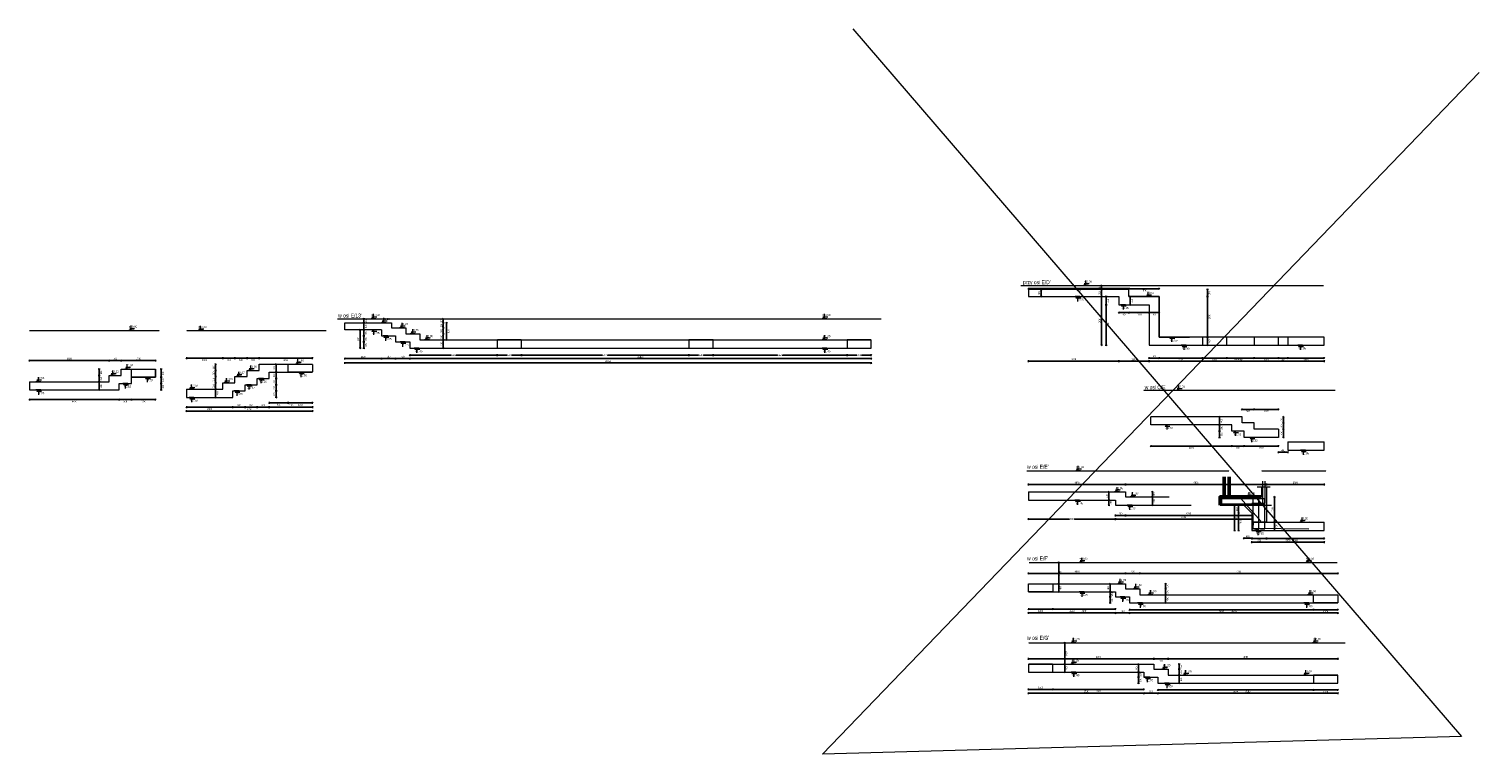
# Model space of a CAD drawing. Header units: millimetres. Extents: x -1893473 to 942156, y -534599 to 942944.
# Tile 2 of 16: x -264607 to -192906, y -301630 to -265744. Entities that reach past the tile are written whole.
import ezdxf
from ezdxf.enums import TextEntityAlignment as Align

# ---------------------------------------------------------------- set-up
doc = ezdxf.new("R2010")
doc.units = ezdxf.units.MM
doc.header["$LTSCALE"] = 0.2
doc.linetypes.add('HIDDEN', pattern=[9.525, 6.35, -3.175])
doc.layers.add('AutoCAD_Structural_Detailing_symbole graficzne', color=7, linetype='Continuous')
doc.layers.add('P-Linia1a', color=7, linetype='Continuous', lineweight=53, true_color=0x008ab8)
for name, color, linetype, lineweight in [('P-Linia4', 253, 'Continuous', 13), ('P-Opis fundamenty', 193, 'Continuous', 9), ('P-Przerywana', 13, 'HIDDEN', 18), ('P-Wymiar', 142, 'Continuous', 9)]:
    doc.layers.add(name, color=color, linetype=linetype, lineweight=lineweight)
doc.styles.add('ROMANS', font='arial.ttf', dxfattribs={"width": 0.7})
doc.styles.add('STYLE1', font='ARIALN.TTF')
doc.dimstyles.new('A50', dxfattribs={"dimscale": 50, "dimtxt": 1.75, "dimasz": 0.05, "dimexe": 0, "dimexo": 0, "dimgap": 1, "dimtad": 1, "dimdec": 0, "dimrnd": 1, "dimdsep": 46, "dimtxsty": 'ROMANS', "dimblk": '[[[[[[[[', "dimcen": 2, "dimdle": 2, "dimse1": 1, "dimse2": 1, "dimclrd": 256, "dimclrt": 1, "dimadec": 0, "dimazin": 0, "dimtfac": 1, "dimtdec": 0, "dimtix": 1, "dimtmove": 2, "dimatfit": 3, "dimldrblk": '[[[[[[[[', "dimfxl": 1, "dimtvp": 0.6, "dimtolj": 1, "dimlwd": -1, "dimarcsym": 0})

# ---------------------------------------------------------------- blocks, each defined once
blk = doc.blocks.new('[[[[[[[[')
at = {"layer": 'P-Wymiar'}
for p, q in [((-13, -13), (13, 13)), ((0, 0), (-5, 0)), ((0, 18), (0, -18))]:
    blk.add_line(p, q, dxfattribs=at)

msp = doc.modelspace()

# ---------------------------------------------------------------- linework, layer by layer
at = {"layer": 'AutoCAD_Structural_Detailing_symbole graficzne', "color": 1, "lineweight": 0}
for p, q in [((-212224.15967, -278441.22798), (-212464.15967, -278441.22798)), ((-212184.15967, -278361.22798), (-212424.15967, -278361.22798)), ((-212424.15967, -278361.22798), (-212344.15967, -278441.22798)), ((-212344.15967, -278441.22798), (-212344.15967, -278201.22798)), ((-209098.35722, -278911.22798), (-209338.35722, -278911.22798)), ((-209338.35722, -278911.22798), (-209258.35722, -278991.22798)), ((-209258.35722, -278991.22798), (-209258.35722, -278751.22798)), ((-212637.06847, -278991.22798), (-212877.06847, -278991.22798)), ((-212837.06847, -279071.22798), (-212757.06847, -278991.22798)), ((-212597.06847, -279071.22798), (-212837.06847, -279071.22798)), ((-212757.06847, -278991.22798), (-212757.06847, -279231.22798)), ((-210386.96601, -279391.22798), (-210626.96601, -279391.22798)), ((-210586.96601, -279471.22798), (-210506.96601, -279391.22798)), ((-210346.96601, -279471.22798), (-210586.96601, -279471.22798)), ((-210506.96601, -279391.22798), (-210506.96601, -279631.22798)), ((-209138.35722, -278991.22798), (-209378.35722, -278991.22798)), ((-247450.33039, -280085.17232), (-247690.33039, -280085.17232)), ((-247410.33039, -280005.17232), (-247650.33039, -280005.17232)), ((-247650.33039, -280005.17232), (-247570.33039, -280085.17232)), ((-247570.33039, -280085.17232), (-247570.33039, -279845.17232)), ((-246939.19202, -280285.17232), (-247179.19202, -280285.17232)), ((-246899.19202, -280205.17232), (-247139.19202, -280205.17232)), ((-247139.19202, -280205.17232), (-247059.19202, -280285.17232)), ((-247059.19202, -280285.17232), (-247059.19202, -280045.17232)), ((-246159.25484, -280535.17232), (-246159.25484, -280295.17232)), ((-225151.31733, -280085.17232), (-225391.31733, -280085.17232)), ((-225111.31733, -280005.17232), (-225351.31733, -280005.17232)), ((-225351.31733, -280005.17232), (-225271.31733, -280085.17232)), ((-225271.31733, -280085.17232), (-225271.31733, -279845.17232)), ((-259428.34147, -280661.85056), (-259668.34147, -280661.85056)), ((-259428.34147, -280661.85056), (-259668.34147, -280661.85056)), ((-259388.34147, -280581.85056), (-259628.34147, -280581.85056)), ((-259628.34147, -280581.85056), (-259548.34147, -280661.85056)), ((-259388.34147, -280581.85056), (-259628.34147, -280581.85056)), ((-259628.34147, -280581.85056), (-259548.34147, -280661.85056)), ((-259548.34147, -280661.85056), (-259548.34147, -280421.85056)), ((-259548.34147, -280661.85056), (-259548.34147, -280421.85056)), ((-256001.78541, -280675.62864), (-256241.78541, -280675.62864)), ((-256001.78541, -280675.62864), (-256241.78541, -280675.62864)), ((-255961.78541, -280595.62864), (-256201.78541, -280595.62864)), ((-256201.78541, -280595.62864), (-256121.78541, -280675.62864)), ((-255961.78541, -280595.62864), (-256201.78541, -280595.62864)), ((-256201.78541, -280595.62864), (-256121.78541, -280675.62864)), ((-256121.78541, -280675.62864), (-256121.78541, -280435.62864)), ((-256121.78541, -280675.62864), (-256121.78541, -280435.62864)), ((-247450.33039, -280635.17232), (-247690.33039, -280635.17232)), ((-247650.33039, -280715.17232), (-247570.33039, -280635.17232)), ((-247410.33039, -280715.17232), (-247650.33039, -280715.17232)), ((-247570.33039, -280635.17232), (-247570.33039, -280875.17232)), ((-246856.39735, -280935.17232), (-247096.39735, -280935.17232)), ((-247056.39735, -281015.17232), (-246976.39735, -280935.17232)), ((-246816.39735, -281015.17232), (-247056.39735, -281015.17232)), ((-246976.39735, -280935.17232), (-246976.39735, -281175.17232)), ((-246039.25484, -280535.17232), (-246279.25484, -280535.17232)), ((-245999.25484, -280455.17232), (-246239.25484, -280455.17232)), ((-246239.25484, -280455.17232), (-246159.25484, -280535.17232)), ((-245511.01379, -280835.17232), (-245751.01379, -280835.17232)), ((-245471.01379, -280755.17232), (-245711.01379, -280755.17232)), ((-245711.01379, -280755.17232), (-245631.01379, -280835.17232)), ((-245631.01379, -280835.17232), (-245631.01379, -280595.17232)), ((-244762.64953, -281055.17232), (-245002.64953, -281055.17232)), ((-245002.64953, -281055.17232), (-244922.64953, -281135.17232)), ((-244922.64953, -281135.17232), (-244922.64953, -280895.17232)), ((-225111.31733, -281055.17232), (-225351.31733, -281055.17232)), ((-225351.31733, -281055.17232), (-225271.31733, -281135.17232)), ((-225271.31733, -281135.17232), (-225271.31733, -280895.17232)), ((-207986.96601, -280991.22798), (-208226.96601, -280991.22798)), ((-208186.96601, -281071.22798), (-208106.96601, -280991.22798)), ((-208106.96601, -280991.22798), (-208106.96601, -281231.22798)), ((-246011.01379, -281235.17232), (-246251.01379, -281235.17232)), ((-246211.01379, -281315.17232), (-246131.01379, -281235.17232)), ((-245971.01379, -281315.17232), (-246211.01379, -281315.17232)), ((-246131.01379, -281235.17232), (-246131.01379, -281475.17232)), ((-245325.36985, -281535.17232), (-245565.36985, -281535.17232)), ((-245525.36985, -281615.17232), (-245445.36985, -281535.17232)), ((-245285.36985, -281615.17232), (-245525.36985, -281615.17232)), ((-245445.36985, -281535.17232), (-245445.36985, -281775.17232)), ((-244802.64953, -281135.17232), (-245042.64953, -281135.17232)), ((-225151.31733, -281135.17232), (-225391.31733, -281135.17232)), ((-225151.31733, -281535.17232), (-225391.31733, -281535.17232)), ((-225351.31733, -281615.17232), (-225271.31733, -281535.17232)), ((-225111.31733, -281615.17232), (-225351.31733, -281615.17232)), ((-225271.31733, -281535.17232), (-225271.31733, -281775.17232)), ((-207946.96601, -281071.22798), (-208186.96601, -281071.22798)), ((-207386.96601, -281391.22798), (-207626.96601, -281391.22798)), ((-207586.96601, -281471.22798), (-207506.96601, -281391.22798)), ((-207346.96601, -281471.22798), (-207586.96601, -281471.22798)), ((-207506.96601, -281391.22798), (-207506.96601, -281631.22798)), ((-201631.96601, -281391.22798), (-201871.96601, -281391.22798)), ((-201831.96601, -281471.22798), (-201751.96601, -281391.22798)), ((-201591.96601, -281471.22798), (-201831.96601, -281471.22798)), ((-201751.96601, -281391.22798), (-201751.96601, -281631.22798)), ((-259745.02725, -282581.85056), (-259745.02725, -282341.85056)), ((-253636.13085, -282639.72876), (-253636.13085, -282399.72876)), ((-251186.13085, -282329.72876), (-251426.13085, -282329.72876)), ((-251146.13085, -282249.72876), (-251386.13085, -282249.72876)), ((-251386.13085, -282249.72876), (-251306.13085, -282329.72876)), ((-251306.13085, -282329.72876), (-251306.13085, -282089.72876)), ((-264023.41293, -283211.85056), (-264263.41293, -283211.85056)), ((-263983.41293, -283131.85056), (-264223.41293, -283131.85056)), ((-264223.41293, -283131.85056), (-264143.41293, -283211.85056)), ((-264143.41293, -283211.85056), (-264143.41293, -282971.85056)), ((-260344.6777, -282891.85056), (-260584.6777, -282891.85056)), ((-260304.6777, -282811.85056), (-260544.6777, -282811.85056)), ((-260544.6777, -282811.85056), (-260464.6777, -282891.85056)), ((-260464.6777, -282891.85056), (-260464.6777, -282651.85056)), ((-259625.02725, -282581.85056), (-259865.02725, -282581.85056)), ((-259585.02725, -282501.85056), (-259825.02725, -282501.85056)), ((-259825.02725, -282501.85056), (-259745.02725, -282581.85056)), ((-258644.12992, -282981.85056), (-258884.12992, -282981.85056)), ((-258844.12992, -283061.85056), (-258764.12992, -282981.85056)), ((-258604.12992, -283061.85056), (-258844.12992, -283061.85056)), ((-258764.12992, -282981.85056), (-258764.12992, -283221.85056)), ((-254676.13085, -283179.72876), (-254916.13085, -283179.72876)), ((-254916.13085, -283179.72876), (-254836.13085, -283259.72876)), ((-254836.13085, -283259.72876), (-254836.13085, -283019.72876)), ((-254116.13085, -282949.72876), (-254356.13085, -282949.72876)), ((-254076.13085, -282869.72876), (-254316.13085, -282869.72876)), ((-254316.13085, -282869.72876), (-254236.13085, -282949.72876)), ((-254236.13085, -282949.72876), (-254236.13085, -282709.72876)), ((-253516.13085, -282639.72876), (-253756.13085, -282639.72876)), ((-253476.13085, -282559.72876), (-253716.13085, -282559.72876)), ((-253716.13085, -282559.72876), (-253636.13085, -282639.72876)), ((-253016.13085, -283039.72876), (-253256.13085, -283039.72876)), ((-253216.13085, -283119.72876), (-253136.13085, -283039.72876)), ((-252976.13085, -283119.72876), (-253216.13085, -283119.72876)), ((-253136.13085, -283039.72876), (-253136.13085, -283279.72876)), ((-251036.97766, -282729.72876), (-251276.97766, -282729.72876)), ((-251236.97766, -282809.72876), (-251156.97766, -282729.72876)), ((-250996.97766, -282809.72876), (-251236.97766, -282809.72876)), ((-251156.97766, -282729.72876), (-251156.97766, -282969.72876)), ((-264023.41293, -283611.85056), (-264263.41293, -283611.85056)), ((-264223.41293, -283691.85056), (-264143.41293, -283611.85056)), ((-263983.41293, -283691.85056), (-264223.41293, -283691.85056)), ((-264143.41293, -283611.85056), (-264143.41293, -283851.85056)), ((-259725.02725, -283291.85056), (-259965.02725, -283291.85056)), ((-259925.02725, -283371.85056), (-259845.02725, -283291.85056)), ((-259685.02725, -283371.85056), (-259925.02725, -283371.85056)), ((-259845.02725, -283291.85056), (-259845.02725, -283531.85056)), ((-256449.73834, -283579.72876), (-256689.73834, -283579.72876)), ((-256409.73834, -283499.72876), (-256649.73834, -283499.72876)), ((-256649.73834, -283499.72876), (-256569.73834, -283579.72876)), ((-256569.73834, -283579.72876), (-256569.73834, -283339.72876)), ((-254716.13085, -283259.72876), (-254956.13085, -283259.72876)), ((-254216.13085, -283659.72876), (-254456.13085, -283659.72876)), ((-254416.13085, -283739.72876), (-254336.13085, -283659.72876)), ((-254176.13085, -283739.72876), (-254416.13085, -283739.72876)), ((-254336.13085, -283659.72876), (-254336.13085, -283899.72876)), ((-253616.13085, -283349.72876), (-253856.13085, -283349.72876)), ((-253816.13085, -283429.72876), (-253736.13085, -283349.72876)), ((-253576.13085, -283429.72876), (-253816.13085, -283429.72876)), ((-253736.13085, -283349.72876), (-253736.13085, -283589.72876)), ((-207626.77139, -283635.94321), (-207866.77139, -283635.94321)), ((-207586.77139, -283555.94321), (-207826.77139, -283555.94321)), ((-207826.77139, -283555.94321), (-207746.77139, -283635.94321)), ((-207746.77139, -283635.94321), (-207746.77139, -283395.94321)), ((-256449.73834, -283979.72876), (-256689.73834, -283979.72876)), ((-256649.73834, -284059.72876), (-256569.73834, -283979.72876)), ((-256409.73834, -284059.72876), (-256649.73834, -284059.72876)), ((-256569.73834, -283979.72876), (-256569.73834, -284219.72876)), ((-208227.7719, -285335.94321), (-208467.7719, -285335.94321)), ((-208427.7719, -285415.94321), (-208347.7719, -285335.94321)), ((-208347.7719, -285335.94321), (-208347.7719, -285575.94321)), ((-208187.7719, -285415.94321), (-208427.7719, -285415.94321)), ((-204839.17043, -285645.94321), (-205079.17043, -285645.94321)), ((-205039.17043, -285725.94321), (-204959.17043, -285645.94321)), ((-204799.17043, -285725.94321), (-205039.17043, -285725.94321)), ((-204959.17043, -285645.94321), (-204959.17043, -285885.94321)), ((-204028.06913, -285955.94321), (-204268.06913, -285955.94321)), ((-204228.06913, -286035.94321), (-204148.06913, -285955.94321)), ((-203988.06913, -286035.94321), (-204228.06913, -286035.94321)), ((-204148.06913, -285955.94321), (-204148.06913, -286195.94321)), ((-201485.23176, -286585.94321), (-201725.23176, -286585.94321)), ((-201685.23176, -286665.94321), (-201605.23176, -286585.94321)), ((-201445.23176, -286665.94321), (-201685.23176, -286665.94321)), ((-201605.23176, -286585.94321), (-201605.23176, -286825.94321)), ((-212726.20662, -287608.78831), (-212726.20662, -287368.78831)), ((-212606.20662, -287608.78831), (-212846.20662, -287608.78831)), ((-212566.20662, -287528.78831), (-212806.20662, -287528.78831)), ((-212806.20662, -287528.78831), (-212726.20662, -287608.78831)), ((-210682.98884, -288658.78831), (-210922.98884, -288658.78831)), ((-210642.98884, -288578.78831), (-210882.98884, -288578.78831)), ((-210882.98884, -288578.78831), (-210802.98884, -288658.78831)), ((-210802.98884, -288658.78831), (-210802.98884, -288418.78831)), ((-209912.06345, -288908.78831), (-210152.06345, -288908.78831)), ((-209872.06345, -288828.78831), (-210112.06345, -288828.78831)), ((-210112.06345, -288828.78831), (-210032.06345, -288908.78831)), ((-210032.06345, -288908.78831), (-210032.06345, -288668.78831)), ((-204151.93903, -288908.78831), (-204391.93903, -288908.78831)), ((-204111.93903, -288828.78831), (-204351.93903, -288828.78831)), ((-204351.93903, -288828.78831), (-204271.93903, -288908.78831)), ((-204271.93903, -288908.78831), (-204271.93903, -288668.78831)), ((-212655.33152, -289058.78831), (-212895.33152, -289058.78831)), ((-212855.33152, -289138.78831), (-212775.33152, -289058.78831)), ((-212615.33152, -289138.78831), (-212855.33152, -289138.78831)), ((-212775.33152, -289058.78831), (-212775.33152, -289298.78831)), ((-210062.06345, -289308.78831), (-210302.06345, -289308.78831)), ((-210262.06345, -289388.78831), (-210182.06345, -289308.78831)), ((-210022.06345, -289388.78831), (-210262.06345, -289388.78831)), ((-210182.06345, -289308.78831), (-210182.06345, -289548.78831)), ((-201533.80706, -290158.78831), (-201773.80706, -290158.78831)), ((-201493.80706, -290078.78831), (-201733.80706, -290078.78831)), ((-201733.80706, -290078.78831), (-201653.80706, -290158.78831)), ((-201653.80706, -290158.78831), (-201653.80706, -289918.78831)), ((-203722.26431, -290558.78831), (-203962.26431, -290558.78831)), ((-203922.26431, -290638.78831), (-203842.26431, -290558.78831)), ((-203682.26431, -290638.78831), (-203922.26431, -290638.78831)), ((-203842.26431, -290558.78831), (-203842.26431, -290798.78831)), ((-212432.08231, -292154.57925), (-212672.08231, -292154.57925)), ((-212392.08231, -292074.57925), (-212632.08231, -292074.57925)), ((-212632.08231, -292074.57925), (-212552.08231, -292154.57925)), ((-212552.08231, -292154.57925), (-212552.08231, -291914.57925)), ((-201231.67017, -292154.57925), (-201471.67017, -292154.57925)), ((-201191.67017, -292074.57925), (-201431.67017, -292074.57925)), ((-201431.67017, -292074.57925), (-201351.67017, -292154.57925)), ((-201351.67017, -292154.57925), (-201351.67017, -291914.57925)), ((-210528.94174, -293204.57925), (-210768.94174, -293204.57925)), ((-210488.94174, -293124.57925), (-210728.94174, -293124.57925)), ((-210728.94174, -293124.57925), (-210648.94174, -293204.57925)), ((-210648.94174, -293204.57925), (-210648.94174, -292964.57925)), ((-209870.18209, -293454.57925), (-209870.18209, -293214.57925)), ((-212432.08231, -293604.57925), (-212672.08231, -293604.57925)), ((-212632.08231, -293684.57925), (-212552.08231, -293604.57925)), ((-212392.08231, -293684.57925), (-212632.08231, -293684.57925)), ((-212552.08231, -293604.57925), (-212552.08231, -293844.57925)), ((-210412.06345, -293854.57925), (-210652.06345, -293854.57925)), ((-210612.06345, -293934.57925), (-210532.06345, -293854.57925)), ((-210372.06345, -293934.57925), (-210612.06345, -293934.57925)), ((-210532.06345, -293854.57925), (-210532.06345, -294094.57925)), ((-209750.18209, -293454.57925), (-209990.18209, -293454.57925)), ((-209710.18209, -293374.57925), (-209950.18209, -293374.57925)), ((-209950.18209, -293374.57925), (-209870.18209, -293454.57925)), ((-209035.43046, -293754.57925), (-209275.43046, -293754.57925)), ((-208995.43046, -293674.57925), (-209235.43046, -293674.57925)), ((-209235.43046, -293674.57925), (-209155.43046, -293754.57925)), ((-209155.43046, -293754.57925), (-209155.43046, -293514.57925)), ((-201139.68562, -293754.57925), (-201379.68562, -293754.57925)), ((-201099.68562, -293674.57925), (-201339.68562, -293674.57925)), ((-201339.68562, -293674.57925), (-201259.68562, -293754.57925)), ((-201259.68562, -293754.57925), (-201259.68562, -293514.57925)), ((-209548.396, -294154.57925), (-209788.396, -294154.57925)), ((-209748.396, -294234.57925), (-209668.396, -294154.57925)), ((-209508.396, -294234.57925), (-209748.396, -294234.57925)), ((-209668.396, -294154.57925), (-209668.396, -294394.57925)), ((-201321.04061, -294154.57925), (-201561.04061, -294154.57925)), ((-201521.04061, -294234.57925), (-201441.04061, -294154.57925)), ((-201281.04061, -294234.57925), (-201521.04061, -294234.57925)), ((-201441.04061, -294154.57925), (-201441.04061, -294394.57925)), ((-212796.08348, -296047.33151), (-213036.08348, -296047.33151)), ((-213036.08348, -296047.33151), (-212956.08348, -296127.33151)), ((-212796.08348, -296047.33151), (-213036.08348, -296047.33151)), ((-213036.08348, -296047.33151), (-212956.08348, -296127.33151)), ((-212956.08348, -296127.33151), (-212956.08348, -295887.33151)), ((-212956.08348, -296127.33151), (-212956.08348, -295887.33151)), ((-200854.76241, -296047.33151), (-201094.76241, -296047.33151)), ((-201094.76241, -296047.33151), (-201014.76241, -296127.33151)), ((-201014.76241, -296127.33151), (-201014.76241, -295887.33151)), ((-212836.08348, -296127.33151), (-213076.08348, -296127.33151)), ((-212836.08348, -296127.33151), (-213076.08348, -296127.33151)), ((-200894.76241, -296127.33151), (-201134.76241, -296127.33151)), ((-212855.16405, -297177.33151), (-213095.16405, -297177.33151)), ((-212815.16405, -297097.33151), (-213055.16405, -297097.33151)), ((-213055.16405, -297097.33151), (-212975.16405, -297177.33151)), ((-212975.16405, -297177.33151), (-212975.16405, -296937.33151)), ((-208342.56083, -297427.33151), (-208582.56083, -297427.33151)), ((-208302.56083, -297347.33151), (-208542.56083, -297347.33151)), ((-208542.56083, -297347.33151), (-208462.56083, -297427.33151)), ((-208462.56083, -297427.33151), (-208462.56083, -297187.33151)), ((-207416.03833, -297727.33151), (-207416.03833, -297487.33151)), ((-201469.61886, -297727.33151), (-201469.61886, -297487.33151)), ((-212836.08348, -297577.33151), (-213076.08348, -297577.33151)), ((-213036.08348, -297657.33151), (-212956.08348, -297577.33151)), ((-212796.08348, -297657.33151), (-213036.08348, -297657.33151)), ((-212956.08348, -297577.33151), (-212956.08348, -297817.33151)), ((-209188.44192, -297827.33151), (-209428.44192, -297827.33151)), ((-209388.44192, -297907.33151), (-209308.44192, -297827.33151)), ((-209148.44192, -297907.33151), (-209388.44192, -297907.33151)), ((-209308.44192, -297827.33151), (-209308.44192, -298067.33151)), ((-208222.40666, -298127.33151), (-208462.40666, -298127.33151)), ((-208422.40666, -298207.33151), (-208342.40666, -298127.33151)), ((-208182.40666, -298207.33151), (-208422.40666, -298207.33151)), ((-208342.40666, -298127.33151), (-208342.40666, -298367.33151)), ((-207296.03833, -297727.33151), (-207536.03833, -297727.33151)), ((-207256.03833, -297647.33151), (-207496.03833, -297647.33151)), ((-207496.03833, -297647.33151), (-207416.03833, -297727.33151)), ((-201349.61886, -297727.33151), (-201589.61886, -297727.33151)), ((-201309.61886, -297647.33151), (-201549.61886, -297647.33151)), ((-201549.61886, -297647.33151), (-201469.61886, -297727.33151))]:
    msp.add_line(p, q, dxfattribs=at)
at = {"layer": 'P-Linia1a', "color": 4}
for points in [[(-203912.06479, -288908.78831), (-205512.06479, -288908.78831), (-205512.06479, -287914.78212)], [(-203662.06479, -288908.78831), (-205262.06479, -288908.78831), (-205262.06479, -287914.78212)], [(-205512.06479, -288908.78831), (-205712.06479, -288908.78831), (-205712.06479, -289308.78831)]]:
    msp.add_lwpolyline(points, dxfattribs=at)
at = {"layer": 'P-Opis fundamenty', "color": 2}
for points in [[(-200562.06479, -280991.22798), (-208717.06479, -280991.22798), (-208717.06479, -280591.22798), (-208717.06479, -280591.22798), (-208717.06479, -280191.22798), (-208717.06479, -280191.22798), (-208717.06479, -279791.22798), (-208717.06479, -279791.22798), (-208717.06479, -279391.22798), (-208717.06479, -279391.22798), (-208717.06479, -278991.22798), (-210217.06479, -278991.22798), (-210217.06479, -278641.22798), (-215182.06345, -278641.22798)], [(-248981.01379, -280285.17232), (-246681.01379, -280285.17232), (-246681.01379, -280535.17232), (-245981.01379, -280535.17232), (-245981.01379, -280835.17232), (-245281.01379, -280835.17232), (-245281.01379, -281135.17232), (-222956.08638, -281135.17232)], [(-256822.83616, -283579.72876), (-255022.83616, -283579.72876), (-255022.83616, -283259.72876), (-254422.83616, -283259.72876), (-254422.83616, -282949.72876), (-253822.83616, -282949.72876), (-253822.83616, -282639.72876), (-253222.83616, -282639.72876), (-253222.83616, -282329.72876), (-250841.52111, -282329.72876)], [(-264575.02725, -283211.85056), (-260645.02725, -283211.85056), (-260645.02725, -282891.85056), (-260045.02725, -282891.85056), (-260045.02725, -282581.85056), (-259445.02725, -282581.85056)], [(-259445.02725, -282581.85056), (-258345.02725, -282581.85056)], [(-202822.06479, -285555.94321), (-204022.54002, -285555.94321), (-204022.54002, -285245.94321), (-204622.54002, -285245.94321), (-204622.54002, -284935.94321), (-209132.54002, -284935.94321)], [(-202362.06479, -286185.94321), (-200562.06479, -286185.94321)], [(-215182.06345, -288658.78831), (-210382.06345, -288658.78831), (-210382.06345, -288908.78831), (-209682.06345, -288908.78831), (-209682.06345, -288908.78831), (-208232.15839, -288908.78831)], [(-203662.06479, -288404.30317), (-203662.06479, -288908.78831), (-205712.06479, -288908.78831)], [(-203412.06479, -288404.30317), (-203412.06479, -290158.78831), (-200562.06479, -290158.78831)], [(-215182.06345, -293204.57925), (-210382.06345, -293204.57925), (-210382.06345, -293454.57925), (-209682.06345, -293454.57925), (-209682.06345, -293754.57925), (-199887.06479, -293754.57925)], [(-215182.06345, -297177.33151), (-208982.06345, -297177.33151), (-208982.06345, -297427.33151), (-208282.06345, -297427.33151), (-208282.06345, -297727.33151), (-199887.06479, -297727.33151)]]:
    msp.add_lwpolyline(points, dxfattribs=at)
at = {"layer": 'P-Opis fundamenty', "color": 1}
for points in [[(-215182.06345, -278641.22798), (-215182.06345, -278991.22798), (-210717.06479, -278991.22798), (-210717.06479, -279391.22798), (-209217.06479, -279391.22798), (-209217.06479, -281391.22798), (-207217.06479, -281391.22798)], [(-210217.06479, -278991.22798), (-208717.06479, -278991.22798), (-208717.06479, -280991.22798), (-207217.06479, -280991.22798)], [(-209217.06479, -279391.22798), (-209217.06479, -281391.22798), (-207517.06479, -281391.22798)], [(-247181.01379, -280635.17232), (-248981.01379, -280635.17232), (-248981.01379, -280285.17232)], [(-247181.01379, -280635.17232), (-247181.01379, -280935.17232), (-246481.01379, -280935.17232), (-246481.01379, -281235.17232), (-245781.01379, -281235.17232), (-245781.01379, -281535.17232), (-222956.08638, -281535.17232), (-222956.08638, -281135.17232)], [(-207217.06479, -281391.22798), (-200562.06479, -281391.22798), (-200562.06479, -280991.22798)], [(-264575.02725, -283211.85056), (-264575.02725, -283611.85056), (-260145.02725, -283611.85056), (-260145.02725, -283291.85056), (-259545.02725, -283291.85056), (-259545.02725, -282981.85056), (-258345.02725, -282981.85056), (-258345.02725, -282581.85056)], [(-256822.83616, -283579.72876), (-256822.83616, -283979.72876), (-254522.83616, -283979.72876), (-254522.83616, -283659.72876), (-253922.83616, -283659.72876), (-253922.83616, -283349.72876), (-253322.83616, -283349.72876), (-253322.83616, -283039.72876), (-252722.83616, -283039.72876), (-252722.83616, -282729.72876), (-250592.83616, -282729.72876)], [(-202822.06479, -285555.94321), (-202822.06479, -285955.94321), (-204522.54002, -285955.94321), (-204522.54002, -285645.94321), (-205122.54002, -285645.94321), (-205122.54002, -285335.94321), (-209132.54002, -285335.94321), (-209132.54002, -284935.94321)], [(-202362.06479, -286185.94321), (-202362.06479, -286585.94321), (-200562.06479, -286585.94321), (-200562.06479, -286185.94321)], [(-215182.06345, -288658.78831), (-215182.06345, -289058.78831), (-210882.06345, -289058.78831), (-210882.06345, -289308.78831), (-210182.06345, -289308.78831), (-210182.06345, -289308.78831), (-208232.15839, -289308.78831)], [(-208232.15839, -289308.78831), (-207132.08878, -289308.78831)], [(-205712.06479, -289308.78831), (-204537.06479, -289308.78831), (-204137.06479, -289708.78831), (-204137.06479, -290558.78831), (-200562.06479, -290558.78831), (-200562.06479, -290158.78831)], [(-215182.06345, -293604.57925), (-210882.06345, -293604.57925), (-210882.06345, -293854.57925), (-210182.06345, -293854.57925), (-210182.06345, -294154.57925), (-199887.06479, -294154.57925)], [(-215182.06345, -297577.33151), (-209482.06345, -297577.33151), (-209482.06345, -297827.33151), (-208782.06345, -297827.33151), (-208782.06345, -298127.33151), (-199887.06479, -298127.33151), (-199887.06479, -297727.33151)]]:
    msp.add_lwpolyline(points, dxfattribs=at)
at = {"layer": 'P-Opis fundamenty'}
msp.add_lwpolyline([(-249358.86113, -280085.17232), (-222466.93206, -280085.17232)], dxfattribs=at)
at = {"layer": 'P-Opis fundamenty', "color": 3}
msp.add_lwpolyline([(-203878.7104, -288404.30317), (-203237.99907, -288404.30317)], dxfattribs=at)
at = {"layer": 'P-Przerywana', "color": 84, "true_color": 0x269900}
for points in [[(-215559.91079, -278441.22798), (-200592.16462, -278441.22798)], [(-264581.80951, -280661.85056), (-258159.1836, -280661.85056)], [(-256817.5544, -280675.62864), (-249904.84215, -280675.62864)], [(-200022.12991, -283635.94321), (-209490.76689, -283635.94321)], [(-215261.42096, -287608.78831), (-205262.06479, -287608.78831)], [(-203662.06479, -287608.78831), (-200466.6795, -287608.78831)], [(-215145.37094, -292154.57925), (-199923.7573, -292154.57925)], [(-215182.06345, -296127.33151), (-199528.13796, -296127.33151)]]:
    msp.add_lwpolyline(points, dxfattribs=at)
at = {"layer": 'P-Przerywana'}
for points in [[(-206582.09407, -281391.22798), (-205382.09407, -281391.22798), (-205382.09407, -280991.22798), (-206582.09407, -280991.22798)], [(-204022.06479, -281391.22798), (-202822.06479, -281391.22798), (-202822.06479, -280991.22798), (-204022.06479, -280991.22798)], [(-202362.06479, -281391.22798), (-200562.06479, -281391.22798), (-200562.06479, -280991.22798), (-202362.06479, -280991.22798)], [(-241456.0284, -281535.17232), (-240256.0284, -281535.17232), (-240256.0284, -281135.17232), (-241456.0284, -281135.17232)], [(-231981.0284, -281535.17232), (-230781.0284, -281535.17232), (-230781.0284, -281135.17232), (-231981.0284, -281135.17232)], [(-224156.0284, -281535.17232), (-222956.0284, -281535.17232), (-222956.0284, -281135.17232), (-224156.0284, -281135.17232)], [(-251792.83616, -282329.72876), (-250592.83616, -282329.72876), (-250592.83616, -282729.72876), (-251792.83616, -282729.72876)], [(-259545.02725, -282581.85056), (-258345.02725, -282581.85056), (-258345.02725, -282981.85056), (-259545.02725, -282981.85056)], [(-213982.06345, -293204.57925), (-213982.06345, -293604.57925), (-215182.06345, -293604.57925), (-215182.06345, -293204.57925)], [(-199887.06479, -293754.57925), (-199887.06479, -294154.57925), (-201087.06479, -294154.57925), (-201087.06479, -293754.57925)], [(-215182.06345, -297577.33151), (-213982.06345, -297577.33151), (-213982.06345, -297177.33151), (-215182.06345, -297177.33151)], [(-201087.06479, -298127.33151), (-199887.06479, -298127.33151), (-199887.06479, -297727.33151), (-201087.06479, -297727.33151)]]:
    msp.add_lwpolyline(points, close=True, dxfattribs=at)
at = {"layer": 'P-Wymiar', "color": 4}
for points in [[(-223871.19155, -265744.09001), (-193766.14464, -300770.65462), (-225376.4424, -301630.20175), (-192906.00001, -267892.95915)], [(-204142.50837, -289222.13841), (-203599.12391, -289222.13841), (-203599.12391, -288119.00125)], [(-204018.56784, -289222.13841), (-203475.18337, -289222.13841), (-203475.18337, -288119.00125)], [(-205647.06909, -288988.4029), (-203503.67909, -288988.4029)], [(-205309.27324, -289000.68173), (-205647.06909, -289000.68173), (-205647.06909, -289264.40538), (-205217.12674, -289264.40538)], [(-205647.06909, -289252.12655), (-203503.67909, -289252.12655)], [(-205009.13608, -288988.4029), (-204682.15834, -288988.4029), (-203697.52943, -290103.96042)], [(-204537.06479, -289308.78831), (-203160.0156, -289308.78831)], [(-204073.47393, -290515.79798), (-204073.47393, -288988.4029), (-204433.02546, -288988.4029)], [(-204017.74397, -290476.87391), (-203799.52203, -290478.47206), (-203799.52203, -288988.4029)], [(-203714.71183, -290476.87391), (-203496.48989, -290478.47206), (-203496.48989, -288988.4029)], [(-203412.06479, -290158.78831), (-204137.06479, -290158.78831)], [(-201304.94083, -290158.78831), (-204073.47393, -290184.19087), (-204073.47393, -290310.10329)], [(-201315.34963, -290494.44565), (-204073.47393, -290474.24651), (-204073.47393, -290310.10329)]]:
    msp.add_lwpolyline(points, dxfattribs=at)

# ---------------------------------------------------------------- texts
at = {"layer": 'AutoCAD_Structural_Detailing_symbole graficzne', "color": 2, "style": 'STYLE1'}
for s, p in [('±', (-212370.82634, -278334.56131)), ('-', (-209285.02389, -278884.56131)), ('±', (-247596.99705, -279978.50566)), ('-', (-247085.85869, -280178.50566)), ('±', (-225297.984, -279978.50566)), ('±', (-259575.00814, -280555.18389)), ('±', (-259575.00814, -280555.18389)), ('±', (-256148.45208, -280568.96197)), ('±', (-256148.45208, -280568.96197)), ('-', (-246185.9215, -280428.50566)), ('-', (-245657.68046, -280728.50566)), ('-', (-244949.3162, -281028.50566)), ('-', (-225297.984, -281028.50566)), ('-', (-259771.69392, -282475.18389)), ('-', (-253662.79752, -282533.06209)), ('-', (-251332.79752, -282223.06209)), ('-', (-264170.07959, -283105.18389)), ('-', (-260491.34436, -282785.18389)), ('-', (-254862.79752, -283153.06209)), ('-', (-254262.79752, -282843.06209)), ('-', (-256596.405, -283473.06209)), ('±', (-207773.43806, -283529.27654)), ('±', (-212752.87329, -287502.12164)), ('-', (-210829.65551, -288552.12164)), ('-', (-210058.73012, -288802.12164)), ('-', (-204298.60569, -288802.12164)), ('-', (-201680.47373, -290052.12164)), ('±', (-212578.74898, -292047.91259)), ('±', (-201378.33684, -292047.91259)), ('-', (-210675.60841, -293097.91259)), ('-', (-209896.84875, -293347.91259)), ('-', (-209182.09713, -293647.91259)), ('-', (-201286.35228, -293647.91259)), ('±', (-212982.75014, -296020.66484)), ('±', (-212982.75014, -296020.66484)), ('±', (-201041.42908, -296020.66484)), ('-', (-213001.83071, -297070.66484)), ('-', (-208489.22749, -297320.66484)), ('-', (-207442.705, -297620.66484)), ('-', (-201496.28553, -297620.66484))]:
    msp.add_text(s, height=100, dxfattribs=at).set_placement(p, align=Align.BOTTOM_RIGHT)
for s, p in [('0.00 ', (-212317.493, -278334.56131)), ('0.55 ', (-209231.69056, -278884.56131)), ('0.00 ', (-247543.66372, -279978.50566)), ('0.20 ', (-247032.52535, -280178.50566)), ('0.45 ', (-246132.58817, -280428.50566)), ('0.00 ', (-225244.65067, -279978.50566)), ('0.00 ', (-259521.67481, -280555.18389)), ('0.00 ', (-259521.67481, -280555.18389)), ('0.00 ', (-256095.11874, -280568.96197)), ('0.00 ', (-256095.11874, -280568.96197)), ('0.75 ', (-245604.34713, -280728.50566)), ('1.05 ', (-244895.98287, -281028.50566)), ('1.05 ', (-225244.65067, -281028.50566)), ('1.92 ', (-259718.36058, -282475.18389)), ('1.96 ', (-253609.46419, -282533.06209)), ('1.65 ', (-251279.46419, -282223.06209)), ('2.55 ', (-264116.74626, -283105.18389)), ('2.23 ', (-260438.01103, -282785.18389)), ('2.58 ', (-254809.46419, -283153.06209)), ('2.27 ', (-254209.46419, -282843.06209)), ('2.90 ', (-256543.07167, -283473.06209)), ('0.00 ', (-207720.10473, -283529.27654)), ('0.00 ', (-212699.53996, -287502.12164)), ('1.05 ', (-210776.32218, -288552.12164)), ('1.30 ', (-210005.39679, -288802.12164)), ('1.30 ', (-204245.27236, -288802.12164)), ('2.55 ', (-201627.14039, -290052.12164)), ('0.00 ', (-212525.41564, -292047.91259)), ('0.00 ', (-201325.0035, -292047.91259)), ('1.05 ', (-210622.27507, -293097.91259)), ('1.30 ', (-209843.51542, -293347.91259)), ('1.60 ', (-209128.76379, -293647.91259)), ('1.60 ', (-201233.01895, -293647.91259)), ('0.00 ', (-212929.41681, -296020.66484)), ('0.00 ', (-212929.41681, -296020.66484)), ('0.00 ', (-200988.09574, -296020.66484)), ('1.05 ', (-212948.49738, -297070.66484)), ('1.30 ', (-208435.89416, -297320.66484)), ('1.60 ', (-207389.37166, -297620.66484)), ('1.60 ', (-201442.9522, -297620.66484))]:
    msp.add_text(s, height=100, dxfattribs=at).set_placement(p, align=Align.BOTTOM_LEFT)
for p in [(-212783.73514, -279097.89465), (-210533.63267, -279497.89465), (-247596.99705, -280741.83899), (-247003.06402, -281041.83899), (-246157.68046, -281341.83899), (-245472.03652, -281641.83899), (-225297.984, -281641.83899), (-208133.63267, -281097.89465), (-207533.63267, -281497.89465), (-201778.63267, -281497.89465), (-258790.79658, -283088.51722), (-253162.79752, -283146.39543), (-251183.64433, -282836.39543), (-264170.07959, -283718.51722), (-259871.69392, -283398.51722), (-254362.79752, -283766.39543), (-253762.79752, -283456.39543), (-256596.405, -284086.39543), (-208374.43856, -285442.60988), (-204985.8371, -285752.60988), (-204174.7358, -286062.60988), (-201631.89843, -286692.60988), (-212801.99818, -289165.45498), (-210208.73012, -289415.45498), (-203868.93097, -290665.45498), (-212578.74898, -293711.24592), (-210558.73012, -293961.24592), (-209695.06266, -294261.24592), (-201467.70728, -294261.24592), (-212982.75014, -297683.99817), (-209335.10859, -297933.99817), (-208369.07332, -298233.99817)]:
    msp.add_text('-', height=100, dxfattribs=at).set_placement(p, align=Align.TOP_RIGHT)
for s, p in [('0.55 ', (-212730.40181, -279097.89465)), ('0.95 ', (-210480.29934, -279497.89465)), ('0.55 ', (-247543.66372, -280741.83899)), ('0.85 ', (-246949.73069, -281041.83899)), ('1.15 ', (-246104.34713, -281341.83899)), ('1.45 ', (-245418.70318, -281641.83899)), ('1.45 ', (-225244.65067, -281641.83899)), ('2.55 ', (-208080.29934, -281097.89465)), ('2.95 ', (-207480.29934, -281497.89465)), ('2.95 ', (-201725.29934, -281497.89465)), ('2.32 ', (-258737.46325, -283088.51722)), ('2.36 ', (-253109.46419, -283146.39543)), ('2.05 ', (-251130.31099, -282836.39543)), ('2.95 ', (-264116.74626, -283718.51722)), ('2.63 ', (-259818.36058, -283398.51722)), ('2.98 ', (-254309.46419, -283766.39543)), ('2.67 ', (-253709.46419, -283456.39543)), ('3.30 ', (-256543.07167, -284086.39543)), ('1.70 ', (-208321.10523, -285442.60988)), ('2.01 ', (-204932.50376, -285752.60988)), ('2.32 ', (-204121.40246, -286062.60988)), ('2.95 ', (-201578.5651, -286692.60988)), ('1.45 ', (-212748.66485, -289165.45498)), ('1.70 ', (-210155.39679, -289415.45498)), ('2.95 ', (-203815.59764, -290665.45498)), ('1.45 ', (-212525.41564, -293711.24592)), ('1.70 ', (-210505.39678, -293961.24592)), ('2.00 ', (-209641.72933, -294261.24592)), ('2.00 ', (-201414.37395, -294261.24592)), ('1.45 ', (-212929.41681, -297683.99817)), ('1.70 ', (-209281.77526, -297933.99817)), ('2.00 ', (-208315.73999, -298233.99817))]:
    msp.add_text(s, height=100, dxfattribs=at).set_placement(p, align=Align.TOP_LEFT)
at = {"layer": 'P-Linia4', "color": 6, "lineweight": 30, "char_height": 200, "attachment_point": 1, "style": 'ROMANS'}
for s, insert in [("przy osi E/D'", (-215448.12639, -278176.7617)), ("w osi E/13'", (-249319.92914, -279826.90753)), ('w osi C/E', (-209435.10723, -283376.62658)), ("w osi E/E'", (-215251.75156, -287312.76107)), ("w osi E/F'", (-215251.75156, -291849.11025)), ("w osi E/G'", (-215251.75156, -295778.33497))]:
    msp.add_mtext_dynamic_manual_height_columns(s, width=1808.8876152, gutter_width=62.5, heights=[0], dxfattribs=dict(at, insert=insert))

# ---------------------------------------------------------------- dimensions: what is measured, and where the dimension line sits
at = {"layer": 'P-Opis fundamenty'}
msp.add_linear_dim(base=(-214554.65773, -278641.22798), p1=(-214520.90423, -278991.22798), p2=(-214520.90423, -278641.22798), angle=90, dimstyle='A50', dxfattribs=at).render()
at = {"layer": 'P-Wymiar'}
for base, p1, p2 in [((-215182.06345, -278597.06949), (-210217.06479, -278641.22798), (-215182.06345, -278641.22798)), ((-210717.06479, -279783.46821), (-210217.06479, -278904.17394), (-210717.06479, -279191.22798)), ((-210217.06479, -278598.94507), (-208717.06479, -279325.67935), (-210217.06479, -279325.67935)), ((-210217.06479, -279783.46821), (-209217.06479, -279791.22798), (-210217.06479, -278904.17394)), ((-210717.06479, -282185.38226), (-215182.06345, -278991.22798), (-210717.06479, -278991.22798)), ((-209217.06479, -282188.46727), (-210717.06479, -279288.86594), (-209217.06479, -279391.22798)), ((-209217.06479, -279783.46821), (-208717.06479, -279791.22798), (-209217.06479, -279791.22798)), ((-247181.01379, -282061.02058), (-248981.01379, -280635.17232), (-247181.01379, -280635.17232)), ((-222956.08638, -282276.26331), (-248981.01379, -280635.17232), (-222956.08638, -281535.17232)), ((-246481.01379, -282061.02058), (-247181.01379, -280635.17232), (-246481.01379, -280935.17232)), ((-245781.01379, -282061.02058), (-246481.01379, -280935.17232), (-245781.01379, -281235.17232)), ((-208717.06479, -282033.27258), (-209217.06479, -281179.6079), (-208717.06479, -280991.22798)), ((-208717.06479, -282033.27258), (-206582.09407, -281391.22798), (-208717.06479, -280991.22798)), ((-200562.06479, -282185.38226), (-209217.06479, -281327.4805), (-200562.06479, -281306.52917)), ((-206582.09407, -282033.27258), (-205382.09407, -281391.22798), (-206582.09407, -281391.22798)), ((-205382.09407, -282033.27258), (-204022.06479, -281391.22798), (-205382.09407, -281391.22798)), ((-204022.06479, -282033.27258), (-202822.06479, -281391.22798), (-204022.06479, -281391.22798)), ((-202822.06479, -282033.27258), (-202362.06479, -281391.22798), (-202822.06479, -281391.22798)), ((-202362.06479, -282033.27258), (-200562.06479, -281391.22798), (-202362.06479, -281391.22798)), ((-260645.02725, -282158.52013), (-264575.02725, -283211.85056), (-260645.02725, -283211.85056)), ((-260045.02725, -282158.52013), (-260645.02725, -283211.85056), (-260045.02725, -282581.85056)), ((-258345.02725, -282158.52013), (-260045.02725, -282581.85056), (-258345.02725, -282581.85056)), ((-256822.83616, -282036.16985), (-255022.83616, -283259.72876), (-256822.83616, -283579.72876)), ((-255022.83616, -282036.16985), (-254422.83616, -282949.72876), (-255022.83616, -283259.72876)), ((-254422.83616, -282036.16985), (-253822.83616, -282639.72876), (-254422.83616, -282949.72876)), ((-253822.83616, -282036.16985), (-253222.83616, -282329.72876), (-253822.83616, -282639.72876)), ((-253222.83616, -282036.16985), (-250592.83616, -282329.72876), (-253222.83616, -282329.72876)), ((-260145.02725, -284088.79525), (-259545.02725, -282981.85056), (-260145.02725, -283611.85056)), ((-259545.02725, -284088.79525), (-258345.02725, -282981.85056), (-259545.02725, -282981.85056)), ((-250592.83616, -284656.16415), (-256822.83616, -283979.72876), (-250592.83616, -282729.72876)), ((-252722.83616, -284460.17008), (-253322.83616, -283349.72876), (-252722.83616, -283039.72876)), ((-250592.83616, -284460.17008), (-252722.83616, -283039.72876), (-250592.83616, -282729.72876)), ((-252722.83616, -284249.09685), (-251792.83616, -282729.72876), (-252722.83616, -283039.72876)), ((-251792.83616, -284249.09685), (-250592.83616, -282729.72876), (-251792.83616, -282729.72876)), ((-264575.02725, -284088.79525), (-260145.02725, -283611.85056), (-264575.02725, -283611.85056)), ((-253922.83616, -284460.17008), (-254522.83616, -283979.72876), (-253922.83616, -283659.72876)), ((-253322.83616, -284460.17008), (-253922.83616, -283659.72876), (-253322.83616, -283349.72876)), ((-256822.83616, -284460.17008), (-254522.83616, -283979.72876), (-256822.83616, -283979.72876)), ((-204629.54002, -284570.57918), (-204029.54002, -285555.94321), (-204629.54002, -285245.94321)), ((-204029.54002, -284570.57918), (-202822.06479, -285555.94321), (-204029.54002, -285555.94321)), ((-209129.54002, -286388.42844), (-205122.54002, -285396.76584), (-209129.54002, -285311.28155)), ((-205122.54002, -286385.8773), (-204522.54002, -285896.43839), (-205122.54002, -285601.30322)), ((-204522.54002, -286385.8773), (-202822.06479, -285955.94321), (-204522.54002, -285896.43839)), ((-202362.06479, -286695.75814), (-202822.06479, -285955.94321), (-202362.06479, -286185.94321)), ((-210382.06345, -288291.70745), (-215182.06345, -288658.78831), (-210382.06345, -288658.78831)), ((-203412.06479, -288291.70745), (-210382.06345, -288658.78831), (-203412.06479, -288769.94462)), ((-200562.06479, -288291.70745), (-203412.06479, -288769.94462), (-200562.06479, -290158.78831)), ((-204137.06479, -290002.27564), (-210882.06345, -289308.78831), (-204137.06479, -290133.78831)), ((-204137.06479, -289823.41689), (-210382.06345, -290901.4021), (-204137.06479, -289874.9185)), ((-204137.06479, -290950.80589), (-204537.06479, -289308.78831), (-204137.06479, -289708.78831)), ((-204137.06479, -290959.62194), (-203412.06479, -290158.78831), (-204137.06479, -290558.78831)), ((-203412.06479, -290959.62194), (-200562.06479, -290558.78831), (-203412.06479, -290158.78831)), ((-200562.06479, -291146.17443), (-204137.06479, -290558.78831), (-200562.06479, -290558.78831)), ((-210382.06345, -292690.27473), (-215182.06345, -293204.57925), (-210382.06345, -293204.57925)), ((-209682.06345, -292690.27473), (-210382.06345, -293204.57925), (-209682.06345, -293454.57925)), ((-199887.06479, -292690.27473), (-209682.06345, -293454.57925), (-199887.06479, -293754.57925)), ((-210882.06345, -294649.93796), (-215182.06345, -293604.57925), (-210882.06345, -293604.57925)), ((-215182.06345, -294456.5577), (-213982.06345, -293604.57925), (-215182.06345, -293604.57925)), ((-213982.06345, -294456.5577), (-210882.06345, -293604.57925), (-213982.06345, -293604.57925)), ((-210182.06345, -294649.93796), (-210882.06345, -293604.57925), (-210182.06345, -294154.57925)), ((-199887.06479, -294649.93796), (-210182.06345, -294154.57925), (-199887.06479, -294154.57925)), ((-210182.06345, -294487.38948), (-201087.06479, -294154.57925), (-210182.06345, -294154.57925)), ((-201087.06479, -294487.38948), (-199887.06479, -294154.57925), (-201087.06479, -294154.57925)), ((-208282.06345, -296920.80339), (-215182.06345, -297435.10791), (-208282.06345, -297685.10791)), ((-208982.06345, -296920.80339), (-208282.06345, -297685.10791), (-208982.06345, -297435.10791)), ((-199887.06479, -296920.80339), (-208982.06345, -297435.10791), (-199887.06479, -297985.10791)), ((-213982.06345, -298429.30995), (-215182.06345, -297577.33151), (-213982.06345, -297377.33151)), ((-209482.06345, -298622.69022), (-215182.06345, -297577.33151), (-209482.06345, -297577.33151)), ((-213982.06345, -298429.30995), (-209482.06345, -297577.33151), (-213982.06345, -297577.33151)), ((-208782.06345, -298622.69022), (-209482.06345, -297577.33151), (-208782.06345, -298127.33151)), ((-199887.06479, -298622.69022), (-208782.06345, -298127.33151), (-199887.06479, -298127.33151)), ((-208782.06345, -298460.14173), (-201087.06479, -298127.33151), (-208782.06345, -298127.33151)), ((-201087.06479, -298460.14173), (-199887.06479, -298127.33151), (-201087.06479, -298127.33151))]:
    msp.add_linear_dim(base=base, p1=p1, p2=p2, dimstyle='A50', dxfattribs=at).render()
for base, p1, p2 in [((-211566.81474, -278641.22798), (-211523.6249, -278991.22798), (-211523.6249, -278641.22798)), ((-211566.81474, -278441.22798), (-211523.6249, -278641.22798), (-211566.81474, -278441.22798)), ((-206334.08656, -278991.22798), (-210400.38601, -278641.22798), (-209434.04521, -278991.22798)), ((-211568.6249, -278991.22798), (-207217.06479, -281391.22798), (-210751.21014, -278991.22798)), ((-211339.74889, -279391.22798), (-210717.06479, -278991.22798), (-210717.06479, -279391.22798)), ((-211339.74889, -281391.22798), (-210717.06479, -279391.22798), (-207217.06479, -281391.22798)), ((-210151.126, -279391.22798), (-210156.12405, -278991.22798), (-210156.12405, -279391.22798)), ((-206334.08656, -280991.22798), (-209434.04521, -278991.22798), (-206182.44588, -280991.22798)), ((-248047.36515, -280635.17232), (-248079.35863, -280285.17232), (-248047.36515, -280635.17232)), ((-248047.36515, -280285.17232), (-248079.35863, -280085.17232), (-248079.35863, -280285.17232)), ((-244122.91376, -280085.17232), (-246681.01379, -280285.17232), (-246681.01379, -280085.17232)), ((-244122.91376, -280285.17232), (-245981.01379, -280535.17232), (-246681.01379, -280285.17232)), ((-243957.07415, -281135.17232), (-246681.01379, -280285.17232), (-245194.03491, -281135.17232)), ((-248230.21101, -280635.17232), (-245781.01379, -281535.17232), (-247786.32591, -280635.17232)), ((-248047.36515, -280935.17232), (-248047.36515, -280635.17232), (-247181.01379, -280935.17232)), ((-248047.36515, -281235.17232), (-247181.01379, -280935.17232), (-246481.01379, -281235.17232)), ((-244122.91376, -280535.17232), (-245281.01379, -280835.17232), (-245981.01379, -280535.17232)), ((-244122.91376, -280835.17232), (-244044.09181, -281135.17232), (-245281.01379, -280835.17232)), ((-206327.73266, -281391.22798), (-206247.42184, -280991.22798), (-206247.42184, -281391.22798)), ((-248047.36515, -281535.17232), (-246481.01379, -281235.17232), (-245781.01379, -281535.17232)), ((-244122.91376, -281135.17232), (-244044.09181, -281535.17232), (-244044.09181, -281135.17232)), ((-255379.96986, -282329.72876), (-253822.83616, -282639.72876), (-253222.83616, -282329.72876)), ((-252384.87965, -282329.72876), (-252533.19072, -282729.72876), (-252320.27694, -282329.72876)), ((-261137.12507, -282891.85056), (-260045.02725, -282581.85056), (-260045.02725, -282891.85056)), ((-261137.12507, -283211.85056), (-260045.02725, -282891.85056), (-260645.02725, -283211.85056)), ((-261137.12507, -283611.85056), (-260645.02725, -283211.85056), (-260810.31142, -283611.85056)), ((-258074.74253, -283291.85056), (-258345.02725, -282981.85056), (-259545.02725, -283291.85056)), ((-258074.74253, -282981.85056), (-258345.02725, -282581.85056), (-258345.02725, -282981.85056)), ((-255379.96986, -282639.72876), (-254422.83616, -282949.72876), (-253822.83616, -282639.72876)), ((-255379.96986, -282949.72876), (-255022.83616, -283259.72876), (-254422.83616, -282949.72876)), ((-252384.87965, -283039.72876), (-253856.13085, -283349.72876), (-253256.13085, -283039.72876)), ((-252384.87965, -282729.72876), (-253256.13085, -283039.72876), (-252533.19072, -282729.72876)), ((-258074.74253, -283611.85056), (-259545.02725, -283291.85056), (-260145.02725, -283611.85056)), ((-255378.05685, -283979.72876), (-255628.68823, -283579.72876), (-255628.68823, -283979.72876)), ((-255379.96986, -283259.72876), (-255022.83616, -283579.72876), (-255022.83616, -283259.72876)), ((-252384.87965, -283349.72876), (-254522.83616, -283659.72876), (-253856.13085, -283349.72876)), ((-252384.87965, -283659.72876), (-254522.83616, -283979.72876), (-254522.83616, -283659.72876)), ((-205735.44972, -285645.94321), (-205560.24216, -285335.94321), (-205129.54002, -285645.94321)), ((-205735.44972, -285335.94321), (-205560.24216, -284935.94321), (-205560.24216, -285335.94321)), ((-202577.6896, -284935.94321), (-204029.54002, -285245.94321), (-204629.54002, -284935.94321)), ((-202577.6896, -285245.94321), (-202822.06479, -285555.94321), (-204029.54002, -285245.94321)), ((-205735.44972, -285955.94321), (-205129.54002, -285645.94321), (-204529.54002, -285955.94321)), ((-202577.6896, -285555.94321), (-202822.06479, -285955.94321), (-202822.06479, -285555.94321)), ((-211204.65829, -288658.78831), (-211483.2934, -289058.78831), (-211377.59534, -288658.78831)), ((-209059.145, -288908.78831), (-210382.06345, -288658.78831), (-210382.06345, -288908.78831)), ((-209059.145, -289308.78831), (-210382.06345, -288908.78831), (-209059.145, -289308.78831)), ((-203020.19097, -288908.78831), (-202949.04183, -290158.78831), (-203662.06479, -288908.78831)), ((-211203.1126, -289308.78831), (-210882.06345, -289058.78831), (-210882.06345, -289308.78831)), ((-204990.99218, -290558.78831), (-204663.03328, -289308.78831), (-204137.06479, -290558.78831)), ((-204791.43112, -289308.78831), (-204137.06479, -289708.78831), (-204537.06479, -289308.78831)), ((-204791.43112, -290558.78831), (-204137.06479, -289708.78831), (-204137.06479, -290558.78831)), ((-203020.19097, -290558.78831), (-202949.04183, -290158.78831), (-202949.04183, -290558.78831)), ((-213690.94592, -293204.57925), (-213682.82722, -292154.57925), (-213682.82722, -293204.57925)), ((-213690.94592, -293604.57925), (-213682.82722, -293204.57925), (-213670.04664, -293604.57925)), ((-211148.40271, -293204.57925), (-211333.16342, -293604.57925), (-211333.16342, -293204.57925)), ((-208403.58595, -293454.57925), (-210382.06345, -293204.57925), (-210382.06345, -293454.57925)), ((-211146.26357, -294154.57925), (-210882.06345, -293854.57925), (-210182.06345, -294154.57925)), ((-211146.26357, -293854.57925), (-210882.06345, -293604.57925), (-210882.06345, -293854.57925)), ((-208403.58595, -293754.57925), (-210382.06345, -293454.57925), (-208528.33718, -293754.57925)), ((-208404.14387, -294154.57925), (-208669.22792, -293754.57925), (-208669.22792, -294154.57925)), ((-213394.29502, -297177.33151), (-213585.41416, -296127.33151), (-213585.41416, -297177.33151)), ((-213394.29502, -297577.33151), (-213585.41416, -297177.33151), (-213394.29502, -297577.33151)), ((-209748.40271, -297177.33151), (-209933.16342, -297577.33151), (-209933.16342, -297177.33151)), ((-209746.26357, -297827.33151), (-209482.06345, -297577.33151), (-209482.06345, -297827.33151)), ((-207730.89494, -297427.33151), (-208309.37244, -297177.33151), (-208309.37244, -297427.33151)), ((-207730.89494, -297727.33151), (-208309.37244, -297427.33151), (-207855.64617, -297727.33151)), ((-209746.26357, -298127.33151), (-209482.06345, -297827.33151), (-208782.06345, -298127.33151)), ((-207730.89494, -298127.33151), (-208669.22792, -297727.33151), (-208669.22792, -298127.33151))]:
    msp.add_linear_dim(base=base, p1=p1, p2=p2, angle=90, dimstyle='A50', dxfattribs=at).render()
for base, p1, p2 in [((-222956.0284, -282061.02058), (-245781.01379, -281235.17232), (-222956.0284, -281535.17232)), ((-210382.06345, -289823.41689), (-210882.06345, -290751.4021), (-210382.06345, -290901.4021))]:
    msp.add_linear_dim(base=base, p1=p1, p2=p2, dimstyle='A50', override={"dimtmove": 0}, dxfattribs=at).render()
for base, p1, p2, location in [((-245781.01379, -281886.02058), (-241456.0284, -281535.17232), (-245781.01379, -281535.17232), (-243618.5211, -281886.02058)), ((-241456.0284, -281886.02058), (-240256.0284, -281535.17232), (-241456.0284, -281535.17232), (-240856.0284, -281886.02058)), ((-240256.0284, -281886.02058), (-231981.0284, -281535.17232), (-240256.0284, -281535.17232), (-236118.5284, -281886.02058)), ((-231981.0284, -281886.02058), (-230781.0284, -281535.17232), (-231981.0284, -281535.17232), (-231381.0284, -281886.02058)), ((-230781.0284, -281886.02058), (-224156.0284, -281535.17232), (-230781.0284, -281535.17232), (-227468.5284, -281886.02058)), ((-224156.0284, -281886.02058), (-222956.0284, -281535.17232), (-224156.0284, -281535.17232), (-223556.0284, -281886.02058)), ((-210882.06345, -289998.41689), (-215182.06345, -290751.4021), (-210882.06345, -290751.4021), (-213032.06345, -289998.41689))]:
    msp.add_linear_dim(base=base, p1=p1, p2=p2, location=location, dimstyle='A50', override={"dimtmove": 0}, dxfattribs=at).render()

doc.saveas('drawing.dxf')
